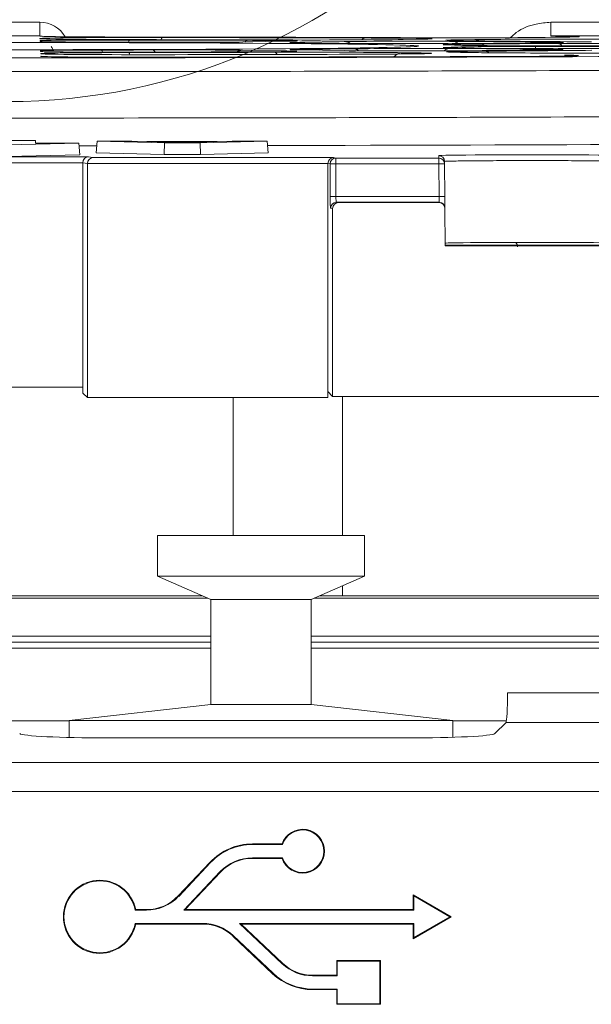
# Model space of a CAD drawing. Header units: millimetres. Extents: x 0 to 1260, y 0 to 891.
# Tile 38 of 89: x 237 to 256, y 724 to 758. Entities that reach past the tile are written whole.
import ezdxf

# ---------------------------------------------------------------- set-up
doc = ezdxf.new("R2010")
doc.units = ezdxf.units.MM
doc.header["$LTSCALE"] = 3

msp = doc.modelspace()

# ---------------------------------------------------------------- linework, layer by layer
at = {"color": 7, "linetype": 'Continuous', "lineweight": 15}
for p, q in [((235.181, 757.455), (237.418, 757.455)), ((237.418, 756.982), (237.418, 757.455)), ((254.945, 757.455), (254.945, 756.982)), ((254.945, 757.455), (259.289, 757.455)), ((237.418, 756.982), (235.181, 756.982)), ((237.418, 756.977), (237.418, 756.982)), ((237.423, 756.889), (237.422, 756.898)), ((237.428, 756.793), (237.427, 756.82)), ((250.39, 756.868), (249.883, 756.86)), ((251.832, 756.85), (252.338, 756.858)), ((255.44, 756.944), (254.936, 756.936)), ((259.289, 756.982), (254.945, 756.982)), ((237.495, 756.789), (237.487, 756.789)), ((244.367, 756.493), (245.893, 756.47)), ((245.908, 756.8), (244.38, 756.777)), ((246.336, 756.767), (247.862, 756.79)), ((247.876, 756.48), (246.348, 756.503)), ((251.418, 756.548), (254.063, 756.534)), ((254.068, 756.736), (251.423, 756.723)), ((252.555, 756.706), (255.2, 756.719)), ((255.204, 756.551), (252.559, 756.565)), ((257.47, 756.645), (254.416, 756.645)), ((254.416, 756.625), (257.47, 756.625)), ((237.446, 756.45), (237.445, 756.477)), ((237.45, 756.372), (237.45, 756.381)), ((237.455, 756.284), (237.454, 756.293)), ((237.525, 756.445), (237.504, 756.446)), ((237.53, 756.278), (237.522, 756.279)), ((249.863, 756.41), (250.369, 756.402)), ((252.358, 756.412), (251.851, 756.42)), ((237.268, 753.394), (235.332, 753.394)), ((236.3, 753.256), (238.759, 753.307)), ((237.272, 753.307), (237.268, 753.394)), ((238.759, 753.307), (237.272, 753.307)), ((238.759, 753.307), (238.79, 752.907)), ((239.381, 753.377), (239.351, 752.977)), ((241.697, 753.324), (239.381, 753.377)), ((239.381, 753.377), (240.571, 753.377)), ((240.571, 753.377), (241.092, 753.365)), ((241.092, 753.365), (243.5, 753.365)), ((241.447, 753.356), (242.3, 753.336)), ((243.15, 753.356), (241.447, 753.356)), ((241.697, 753.324), (241.682, 752.923)), ((242.914, 753.324), (241.697, 753.324)), ((242.3, 753.336), (243.15, 753.356)), ((245.218, 753.377), (242.914, 753.324)), ((242.914, 753.324), (242.928, 752.923)), ((243.5, 753.365), (244.02, 753.377)), ((244.02, 753.377), (245.218, 753.377)), ((245.218, 753.377), (245.248, 752.977)), ((233.517, 752.839), (239.082, 752.839)), ((236.3, 752.855), (238.79, 752.907)), ((239.082, 752.839), (239.239, 752.813)), ((239.239, 752.813), (247.489, 752.813)), ((241.682, 752.923), (239.351, 752.977)), ((242.928, 752.923), (241.682, 752.923)), ((245.248, 752.977), (242.928, 752.923)), ((247.489, 752.813), (247.573, 752.799)), ((247.573, 752.799), (251.101, 752.799)), ((247.573, 752.599), (247.573, 752.799)), ((251.101, 752.799), (251.101, 752.88)), ((251.101, 752.599), (251.101, 752.799)), ((238.892, 752.639), (233.707, 752.639)), ((239.05, 752.611), (238.892, 752.638)), ((238.892, 744.947), (238.892, 752.638)), ((247.3, 752.613), (239.05, 752.613)), ((239.05, 752.611), (239.05, 752.613)), ((239.05, 744.59), (239.05, 752.611)), ((247.3, 744.79), (247.3, 752.611)), ((247.374, 752.599), (247.3, 752.611)), ((247.374, 751.483), (247.374, 752.599)), ((247.374, 752.599), (247.573, 752.599)), ((251.101, 752.599), (247.573, 752.599)), ((247.573, 752.599), (247.573, 751.483)), ((251.101, 752.599), (251.301, 752.601)), ((251.111, 751.483), (251.101, 752.599)), ((251.301, 752.682), (251.301, 752.601)), ((251.301, 752.601), (251.311, 751.484)), ((247.374, 751.483), (247.573, 751.483)), ((247.573, 751.483), (251.111, 751.483)), ((251.111, 751.483), (251.311, 751.484)), ((251.114, 751.283), (251.111, 751.483)), ((251.314, 751.084), (251.311, 751.484)), ((247.462, 751.071), (247.394, 751.083)), ((247.594, 751.283), (247.662, 751.271)), ((251.114, 751.283), (247.594, 751.283)), ((247.662, 751.271), (251.115, 751.271)), ((251.115, 751.271), (251.114, 751.283)), ((251.314, 751.084), (251.315, 751.073)), ((247.462, 744.627), (247.462, 751.071)), ((251.315, 751.073), (251.326, 749.784)), ((251.326, 749.811), (257.274, 749.811)), ((251.326, 749.784), (257.273, 749.784)), ((238.892, 744.947), (233.707, 744.947)), ((238.898, 744.942), (238.892, 744.947)), ((238.898, 744.742), (238.898, 744.942)), ((239.05, 744.59), (238.898, 744.742)), ((247.462, 744.627), (247.3, 744.79)), ((247.3, 744.59), (247.3, 744.79)), ((247.3, 744.59), (239.05, 744.59)), ((244.05, 744.59), (244.05, 739.859)), ((306.017, 744.627), (247.462, 744.627)), ((247.8, 744.627), (247.8, 739.859)), ((241.453, 739.859), (241.453, 738.459)), ((241.453, 739.859), (248.553, 739.859)), ((248.553, 739.859), (241.453, 739.859)), ((241.453, 739.859), (241.453, 739.859)), ((248.553, 739.859), (248.553, 738.459)), ((248.553, 739.859), (248.553, 739.859)), ((241.453, 738.459), (248.553, 738.459)), ((241.453, 738.459), (243.278, 737.659)), ((248.553, 738.459), (246.728, 737.659)), ((247.8, 738.129), (247.8, 737.784)), ((224.403, 737.784), (242.992, 737.784)), ((243.17, 737.706), (224.403, 737.706)), ((243.278, 737.659), (246.728, 737.659)), ((243.278, 737.659), (243.278, 734.059)), ((246.728, 737.659), (246.728, 734.059)), ((263.377, 737.706), (246.835, 737.706)), ((247.013, 737.784), (263.377, 737.784)), ((238.418, 733.509), (243.278, 734.059)), ((238.418, 733.509), (243.278, 734.059)), ((243.278, 734.059), (246.728, 734.059)), ((251.588, 733.509), (246.728, 734.059)), ((251.588, 733.509), (246.728, 734.059)), ((236.326, 733.501), (238.418, 733.501)), ((238.418, 733.509), (251.588, 733.509)), ((238.418, 733.509), (238.418, 732.931)), ((251.588, 733.509), (251.588, 732.938)), ((251.588, 733.501), (253.424, 733.501)), ((253.024, 733.064), (253.41, 733.45)), ((239.722, 732.915), (250.028, 732.915)), ((226.82, 732.074), (260.712, 732.074)), ((260.672, 731.075), (226.86, 731.075)), ((244.709, 729.261), (244.709, 729.282)), ((245.726, 729.282), (244.709, 729.282)), ((245.741, 729.261), (244.709, 729.261)), ((245.741, 729.261), (245.726, 729.282)), ((244.709, 728.808), (244.709, 728.787)), ((244.709, 728.808), (245.741, 728.808)), ((245.741, 728.808), (245.726, 728.787)), ((243.26, 728.658), (242.164, 727.501)), ((243.276, 728.644), (242.18, 727.486)), ((243.276, 728.644), (243.26, 728.658)), ((244.709, 728.787), (245.726, 728.787)), ((242.354, 727.011), (243.605, 728.332)), ((242.402, 727.032), (243.62, 728.318)), ((243.605, 728.332), (243.62, 728.318)), ((242.18, 727.486), (242.164, 727.501)), ((250.247, 727.498), (250.226, 727.534)), ((251.525, 726.784), (250.226, 727.534)), ((250.226, 727.534), (250.226, 727.032)), ((251.483, 726.784), (250.247, 727.498)), ((250.247, 727.498), (250.247, 727.011)), ((240.689, 727.011), (240.706, 727.032)), ((241.075, 727.011), (240.689, 727.011)), ((241.075, 727.032), (240.706, 727.032)), ((241.075, 727.011), (241.075, 727.032)), ((242.354, 727.011), (242.402, 727.032)), ((250.247, 727.011), (242.354, 727.011)), ((250.226, 727.032), (242.402, 727.032)), ((250.247, 727.011), (250.226, 727.032)), ((250.226, 726.034), (251.525, 726.784)), ((250.247, 726.071), (251.483, 726.784)), ((251.483, 726.784), (251.525, 726.784)), ((240.689, 726.558), (240.706, 726.537)), ((240.689, 726.558), (243.006, 726.558)), ((240.706, 726.537), (243.006, 726.537)), ((243.006, 726.558), (243.006, 726.537)), ((244.271, 726.558), (244.324, 726.537)), ((244.271, 726.558), (250.247, 726.558)), ((245.729, 725.177), (244.271, 726.558)), ((244.324, 726.537), (250.226, 726.537)), ((245.744, 725.193), (244.324, 726.537)), ((250.247, 726.558), (250.226, 726.537)), ((250.226, 726.537), (250.226, 726.034)), ((250.247, 726.558), (250.247, 726.071)), ((244.052, 726.141), (244.038, 726.126)), ((244.038, 726.126), (245.404, 724.833)), ((244.052, 726.141), (245.418, 724.848)), ((250.247, 726.071), (250.226, 726.034)), ((245.729, 725.177), (245.744, 725.193)), ((247.622, 725.263), (247.601, 725.284)), ((249.101, 725.284), (247.601, 725.284)), ((247.601, 725.284), (247.601, 724.782)), ((249.08, 725.263), (247.622, 725.263)), ((247.622, 725.263), (247.622, 724.761)), ((249.08, 725.263), (249.101, 725.284)), ((249.08, 723.805), (249.08, 725.263)), ((249.101, 723.784), (249.101, 725.284)), ((245.418, 724.848), (245.404, 724.833)), ((246.775, 724.761), (246.775, 724.782)), ((247.601, 724.782), (246.775, 724.782)), ((247.622, 724.761), (246.775, 724.761)), ((247.622, 724.761), (247.601, 724.782)), ((246.775, 724.308), (246.775, 724.287)), ((246.775, 724.308), (247.622, 724.308)), ((246.775, 724.287), (247.601, 724.287)), ((247.622, 724.308), (247.601, 724.287)), ((247.601, 724.287), (247.601, 723.784)), ((247.622, 724.308), (247.622, 723.805)), ((247.622, 723.805), (247.601, 723.784)), ((247.601, 723.784), (249.101, 723.784)), ((247.622, 723.805), (249.08, 723.805)), ((249.08, 723.805), (249.101, 723.784))]:
    msp.add_line(p, q, dxfattribs=at)
at = {"color": 8, "linetype": 'Continuous', "lineweight": 15}
for p, q in [((237.418, 756.977), (237.5, 756.971)), ((237.423, 756.889), (237.504, 756.883)), ((237.428, 756.793), (237.501, 756.788)), ((254.416, 756.625), (254.416, 756.555)), ((237.446, 756.45), (237.519, 756.445)), ((237.45, 756.372), (237.531, 756.366)), ((237.455, 756.284), (237.536, 756.278)), ((224.403, 736.402), (243.278, 736.402)), ((246.728, 736.402), (263.377, 736.402)), ((243.278, 736.204), (224.403, 736.204)), ((224.403, 736.196), (243.278, 736.196)), ((243.278, 735.994), (224.403, 735.994)), ((263.377, 736.204), (246.728, 736.204)), ((246.728, 736.196), (263.377, 736.196)), ((263.377, 735.994), (246.728, 735.994)), ((253.46, 734.458), (263.377, 734.458)), ((263.377, 733.45), (253.41, 733.45))]:
    msp.add_line(p, q, dxfattribs=at)
at = {"color": 8, "linetype": 'Continuous', "lineweight": 15, "flags": 128}
for points in [[(251.986, 756.817), (251.913, 756.841), (251.832, 756.85)], [(237.81, 756.616), (237.834, 756.585), (237.877, 756.513)], [(246.468, 756.743), (246.417, 756.758), (246.336, 756.767)], [(251.506, 756.575), (251.474, 756.582), (251.385, 756.592)]]:
    msp.add_lwpolyline(points, dxfattribs=at)
at = {"color": 7, "linetype": 'Continuous', "lineweight": 15, "flags": 128}
msp.add_lwpolyline([(245.003, 739.859), (244.524, 739.859), (244.119, 739.859), (243.848, 739.859), (243.753, 739.859), (243.848, 739.859), (244.119, 739.859), (244.524, 739.859), (245.003, 739.859), (245.481, 739.859), (245.886, 739.859), (246.157, 739.859), (246.253, 739.859), (246.157, 739.859), (245.886, 739.859), (245.481, 739.859), (245.003, 739.859)], dxfattribs=at)
at = {"color": 7, "linetype": 'Continuous', "lineweight": 0}
msp.add_circle((236.3, 775.757), 21.024, dxfattribs=at)
at = {"color": 8, "linetype": 'Continuous', "lineweight": 15}
for centre, radius, start, end in [((240.556, 756.762), 0.0941, 121.3417, 175.8417), ((241.67, 756.852), 0.0949, 125.2593, 177.3936), ((244.552, 756.725), 0.109, 100.1366, 151.1608), ((248.573, 756.794), 0.12, 99.8236, 153.5429), ((252.334, 756.469), 0.389, 61.6052, 89.4566), ((239.48, 756.416), 0.0931, 7.671, 63.972), ((241.265, 756.393), 0.113, 18.7063, 76.5934), ((244.371, 756.103), 0.39, 90.5836, 121.3341), ((246.864, 756.285), 0.247, 57.6979, 88.4778), ((247.858, 756.399), 0.391, 57.2881, 89.3968), ((248.159, 756.235), 0.308, 51.1816, 88.6939), ((251.433, 756.37), 0.178, 94.9318, 145.4431), ((251.829, 756.549), 0.247, 92.3123, 135.0733), ((251.857, 756.125), 0.482, 66.8051, 89.8672), ((252.543, 756.538), 0.168, 42.138, 85.8219), ((254.073, 756.373), 0.161, 93.6724, 132.5353), ((255.185, 756.543), 0.177, 35.3356, 85.1472), ((240.418, 756.335), 0.0926, 3.6826, 56.0978), ((245.445, 756.301), 0.125, 22.3876, 79.2722), ((249.872, 756), 0.41, 91.3398, 139.1587), ((252.681, 756.226), 0.234, 50.4898, 87.9086)]:
    msp.add_arc(centre, radius, start, end, dxfattribs=at)
at = {"color": 7, "linetype": 'Continuous', "lineweight": 15}
for centre, radius, start, end in [((247.574, 752.599), 0.2, 90.0689, 180.0075), ((251.101, 752.68), 0.2, 0.5011, 90.0011), ((251.101, 752.599), 0.2, 0.5011, 90.0011), ((247.594, 751.083), 0.2, 90.0689, 180.0075), ((251.114, 751.083), 0.2, 0.5011, 90.0011), ((251.115, 751.071), 0.2, 0.5, 90), ((246.434, 729.034), 0.75, 199.2688, 160.7312), ((246.434, 729.034), 0.729, 198.1035, 161.8965), ((244.709, 727.287), 1.995, 90, 136.5694), ((244.709, 727.287), 1.974, 90, 136.5694), ((244.709, 727.287), 1.521, 90, 136.5694), ((244.709, 727.287), 1.5, 90, 136.5694), ((239.478, 726.784), 1.253, 11.3969, 348.6031), ((239.478, 726.784), 1.232, 10.5997, 349.4003), ((241.075, 728.532), 1.5, 270, 316.5694), ((241.075, 728.532), 1.521, 270, 316.5694), ((243.006, 725.037), 1.521, 46.5694, 90), ((243.006, 725.037), 1.5, 46.5694, 90), ((246.775, 726.282), 1.521, 226.5694, 270), ((246.775, 726.282), 1.5, 226.5694, 270), ((246.775, 726.282), 1.995, 226.5694, 270), ((246.775, 726.282), 1.974, 226.5694, 270)]:
    msp.add_arc(centre, radius, start, end, dxfattribs=at)
at = {"color": 8, "linetype": 'Continuous', "lineweight": 15}
for centre, major_axis, ratio, start_param, end_param in [((237.418, 756.455), (-0.028, 1), 0.999504, 5.209824, 6.254999), ((241.05, 756.889), (3.627, 0), 0.008727, 3.14205, 3.244007), ((243.637, 756.812), (2.623, 0), 0.008727, 6.232263, 6.930611), ((247.25, 756.884), (3.626, 0), 0.008727, 6.243825, 6.923004), ((254.971, 756.835), (3.624, 0), 0.008727, 2.61839, 3.18063), ((252.296, 756.96), (3.63, 0), 0.008727, 5.75919, 6.507022), ((240.05, 756.793), (2.622, 0), 0.008727, 3.14205, 3.304362), ((248.605, 756.756), (2.62, 0), 0.008727, 2.61839, 3.191834), ((248.605, 756.515), (2.607, 0), 0.008727, 2.665676, 3.233605), ((253.864, 756.686), (2.616, 0), 0.008727, 2.466949, 3.191375), ((253.864, 756.584), (2.611, 0), 0.008727, 2.822545, 3.235467), ((252.759, 756.756), (2.62, 0), 0.008727, 6.231698, 6.981749), ((252.759, 756.514), (2.607, 0), 0.008727, 6.192082, 6.800511), ((240.05, 756.45), (2.604, 0), 0.008727, 3.14205, 3.352836), ((241.05, 756.372), (3.6, 0), 0.008727, 3.14205, 3.334375), ((241.05, 756.284), (3.595, 0), 0.008727, 3.14205, 3.297551), ((243.637, 756.459), (2.604, 0), 0.008727, 6.193363, 6.806388), ((247.25, 756.387), (3.6, 0), 0.008727, 6.206739, 6.806388), ((254.971, 756.436), (3.603, 0), 0.008727, 2.639523, 3.220524), ((252.296, 756.31), (3.596, 0), 0.008727, 6.2067, 6.806388), ((236.3, 753.635), (47.467, 0), 0.008727, 4.901642, 6.095396), ((236.3, 753.635), (47.467, 0), 0.008727, 4.764356, 4.777106)]:
    msp.add_ellipse(centre, major_axis=major_axis, ratio=ratio, start_param=start_param, end_param=end_param, dxfattribs=at)
at = {"color": 7, "linetype": 'Continuous', "lineweight": 15}
for centre, major_axis, ratio, start_param, end_param in [((237.418, 756.481), (-0.015, 0.5), 0.99897, 6.036347, 6.254111), ((241.05, 756.977), (3.631, 0), 0.008727, 3.14205, 4.591899), ((241.05, 756.898), (3.627, 0), 0.008727, 1.414351, 3.14205), ((240.05, 756.82), (2.623, 0), 0.008727, 1.395401, 3.14205), ((241.05, 756.889), (3.627, 0), 0.008727, 3.244007, 4.550742), ((236.3, 756.635), (25.887, 0), 0.008727, 1.20908, 1.409149), ((236.3, 756.635), (24.113, 0), 0.008727, 1.222357, 1.395401), ((236.3, 756.635), (35.887, 0), 0.008727, 1.167922, 1.450306), ((236.3, 756.635), (34.113, 0), 0.008727, 1.203408, 1.414351), ((243.637, 756.812), (2.623, 0), 0.008727, 0.647426, 1.222357), ((246.744, 756.876), (3.626, 0), 0.008727, 4.350673, 5.75919), ((247.25, 756.884), (3.626, 0), 0.008727, 0.639819, 1.203408), ((251.793, 756.952), (3.63, 0), 0.008727, 4.309514, 5.75919), ((247.25, 756.884), (3.626, 0), 0.008727, 5.75919, 6.243825), ((254.971, 756.835), (3.624, 0), 0.008727, 3.18063, 4.027359), ((255.477, 756.842), (3.624, 0), 0.008727, 0.890536, 2.61839), ((252.296, 756.96), (3.63, 0), 0.008727, 0.223837, 0.753039), ((236.3, 756.635), (45.887, 0), 0.008727, 3.329382, 6.095396), ((236.3, 756.635), (14.113, 0), 0.008727, 3.153117, 7.853982), ((240.05, 756.477), (2.605, 0), 0.008727, 1.775006, 3.14205), ((240.05, 756.793), (2.622, 0), 0.008727, 3.304362, 4.508365), ((236.3, 756.635), (15.887, 0), 0.008727, 1.251458, 1.366772), ((236.3, 756.635), (15.887, 0), 0.008727, 4.916599, 5.032014), ((242.11, 756.788), (2.621, 0), 0.008727, 4.393051, 5.75919), ((242.11, 756.482), (2.605, 0), 0.008727, 0.523203, 1.890422), ((243.637, 756.812), (2.623, 0), 0.008727, 5.75919, 6.232263), ((248.605, 756.756), (2.62, 0), 0.008727, 3.191834, 3.984977), ((248.605, 756.515), (2.607, 0), 0.008727, 3.233605, 3.665587), ((248.605, 756.515), (2.607, 0), 0.008727, 2.298817, 2.665676), ((236.3, 756.635), (15.887, 0), 0.008727, 0.728057, 0.843385), ((236.3, 756.635), (15.887, 0), 0.008727, 5.440409, 5.555811), ((250.132, 756.779), (2.621, 0), 0.008727, 0.871588, 2.61839), ((250.114, 756.743), (2.619, 0), 0.008727, 3.86965, 5.235759), ((250.114, 756.528), (2.608, 0), 0.008727, 1.046969, 2.414218), ((253.864, 756.686), (2.616, 0), 0.008727, 3.191375, 3.461508), ((253.864, 756.584), (2.611, 0), 0.008727, 3.235467, 4.189019), ((236.3, 756.635), (15.887, 0), 0.008727, 0.204565, 0.319916), ((236.3, 756.635), (15.887, 0), 0.008727, 5.964138, 6.079516), ((236.3, 756.635), (24.113, 0), 0.008727, 5.411009, 5.583921), ((236.3, 756.635), (24.113, 0), 0.008727, 0.698564, 0.871588), ((253.864, 756.686), (2.616, 0), 0.008727, 2.094624, 2.466949), ((254.416, 756.668), (2.615, 0), 0.008727, 3.346158, 4.712389), ((254.416, 756.602), (2.612, 0), 0.008727, 1.570796, 2.937923), ((236.3, 756.635), (25.887, 0), 0.008727, 0.685674, 0.885766), ((236.3, 756.635), (25.887, 0), 0.008727, 5.397998, 5.59822), ((252.759, 756.514), (2.607, 0), 0.008727, 0.517326, 1.046969), ((252.759, 756.756), (2.62, 0), 0.008727, 5.235759, 6.231698), ((252.759, 756.514), (2.607, 0), 0.008727, 5.583921, 6.192082), ((256.509, 756.699), (2.617, 0), 0.008727, 0.347854, 2.094624), ((256.509, 756.571), (2.61, 0), 0.008727, 4.189019, 5.934472), ((241.05, 756.381), (3.6, 0), 0.008727, 1.732591, 3.14205), ((241.05, 756.293), (3.595, 0), 0.008727, 3.063904, 3.14205), ((241.05, 756.284), (3.595, 0), 0.008727, 3.297551, 4.82989), ((240.05, 756.45), (2.604, 0), 0.008727, 3.352836, 4.887625), ((241.05, 756.372), (3.6, 0), 0.008727, 3.334375, 4.868692), ((236.3, 756.635), (25.887, 0), 0.008727, 4.874184, 5.074429), ((236.3, 756.635), (24.113, 0), 0.008727, 4.887625, 5.060516), ((236.3, 756.635), (44.113, 0), 0.008727, 4.82989, 5.118253), ((236.3, 756.635), (34.113, 0), 0.008727, 4.868692, 5.079449), ((243.637, 756.459), (2.604, 0), 0.008727, 5.060516, 6.193363), ((246.744, 756.394), (3.601, 0), 0.008727, 0.523203, 1.932836), ((250.132, 756.492), (2.606, 0), 0.008727, 3.665587, 5.411009), ((247.25, 756.387), (3.6, 0), 0.008727, 5.079449, 6.206739), ((254.971, 756.436), (3.603, 0), 0.008727, 3.220524, 3.665587), ((254.971, 756.436), (3.603, 0), 0.008727, 2.256406, 2.639523), ((255.477, 756.428), (3.603, 0), 0.008727, 3.665587, 5.392074), ((252.296, 756.31), (3.596, 0), 0.008727, 5.118253, 6.2067), ((239.082, 752.639), (0.016, 0.199), 0.948281, 0.08698, 1.64905), ((239.239, 752.613), (0.016, 0.199), 0.948281, 0.08698, 1.64905), ((247.489, 752.613), (0.016, 0.199), 0.948281, 0.08698, 1.64905), ((254.3, 752.88), (3.199, 0), 0.008727, 6.283109, 9.424854), ((239.093, 752.638), (-0.198, 0.033), 0.998592, 0.156507, 0.164776), ((247.5, 752.611), (-0.198, 0.033), 0.998592, 0.156507, 0.164776), ((247.395, 751.483), (0, 0.4), 0.052408, 1.570796, 3.132866), ((247.594, 751.483), (0, 0.2), 0.104816, 1.570796, 3.132866), ((247.662, 751.071), (0.198, -0.033), 0.998592, 1.736029, 3.306369), ((254.3, 749.88), (2.975, 0), 0.008727, 6.283109, 9.424854), ((253.55, 749.756), (-0.178, 0.178), 0.991311, 3.931354, 4.572891), ((253.55, 749.76), (-0.178, 0.178), 0.991311, 3.931354, 4.555595), ((253.407, 734.449), (0, 1), 0.052408, 3.193953, 4.721116), ((239.722, 733.073), (3, 0), 0.052408, 3.193953, 4.712389), ((250.028, 733.073), (3, 0), 0.052408, 4.712389, 6.230825)]:
    msp.add_ellipse(centre, major_axis=major_axis, ratio=ratio, start_param=start_param, end_param=end_param, dxfattribs=at)
at = {"color": 8, "linetype": 'Continuous', "lineweight": 15}
msp.add_open_spline([(253.558, 756.925), (253.625, 756.985), (253.874, 757.211), (254.362, 757.405), (254.776, 757.441), (254.945, 757.455)], degree=3, knots=[0, 0, 0, 0, 0.177189, 0.664433, 1, 1, 1, 1], dxfattribs=at)
at = {"color": 7, "linetype": 'Continuous', "lineweight": 15}
for points, knots in [([(255.862, 756.955), (255.862, 756.955), (255.863, 756.955), (255.766, 756.95), (255.566, 756.946), (255.432, 756.944)], [0, 0, 0, 0, 0.073869, 0.377061, 1, 1, 1, 1]), ([(237.547, 756.366), (237.54, 756.366), (237.511, 756.367), (237.515, 756.367), (237.517, 756.367)], [0, 0, 0, 0, 0.241429, 1, 1, 1, 1]), ([(281.87, 756.086), (281.806, 756.084), (281.483, 756.069), (280.416, 756.034), (277.989, 755.981), (273.918, 755.924), (268.739, 755.872), (262.69, 755.83), (255.834, 755.796), (248.487, 755.773), (240.726, 755.761), (232.91, 755.76), (225.119, 755.771), (217.715, 755.792), (210.773, 755.825), (204.617, 755.866), (199.302, 755.916), (195.266, 755.971), (192.312, 756.028), (191.261, 756.067), (190.729, 756.086)], [0, 0, 0, 0, 0.007803, 0.039043, 0.099155, 0.16101, 0.221122, 0.282977, 0.343086, 0.404939, 0.465046, 0.526897, 0.587003, 0.648852, 0.708959, 0.770808, 0.830917, 0.892768, 0.945792, 1, 1, 1, 1]), ([(190.648, 754.505), (190.781, 754.5), (191.45, 754.47), (193.33, 754.42), (197.033, 754.358), (201.81, 754.302), (207.61, 754.254), (214.17, 754.216), (221.421, 754.188), (229.026, 754.172), (236.908, 754.167), (244.702, 754.173), (252.327, 754.192), (259.43, 754.221), (265.938, 754.261), (271.549, 754.31), (276.211, 754.367), (279.187, 754.42), (281.015, 754.467), (281.638, 754.493), (281.951, 754.505)], [0, 0, 0, 0, 0.0155808, 0.0781237, 0.1382343, 0.2000881, 0.2601982, 0.3220517, 0.3821594, 0.4440105, 0.5041163, 0.5659652, 0.6260703, 0.6879185, 0.7480244, 0.8098733, 0.8699812, 0.9318321, 0.9657646, 1, 1, 1, 1]), ([(257.299, 752.682), (257.297, 752.683), (257.295, 752.684), (257.264, 752.687), (257.177, 752.69), (256.987, 752.695), (256.719, 752.699), (256.384, 752.702), (255.987, 752.705), (255.546, 752.708), (255.066, 752.709), (254.568, 752.71), (254.058, 752.71), (253.559, 752.709), (253.077, 752.708), (252.634, 752.705), (252.235, 752.703), (251.897, 752.699), (251.624, 752.695), (251.437, 752.691), (251.322, 752.686), (251.308, 752.684), (251.301, 752.682)], [0, 0, 0, 0, 0.021261, 0.042618, 0.095541, 0.149999, 0.202923, 0.257381, 0.310302, 0.364759, 0.417678, 0.472132, 0.52505, 0.579502, 0.632419, 0.686871, 0.739789, 0.794242, 0.847162, 0.901617, 0.950219, 1, 1, 1, 1])]:
    msp.add_open_spline(points, degree=3, knots=knots, dxfattribs=at)

doc.saveas('drawing.dxf')
